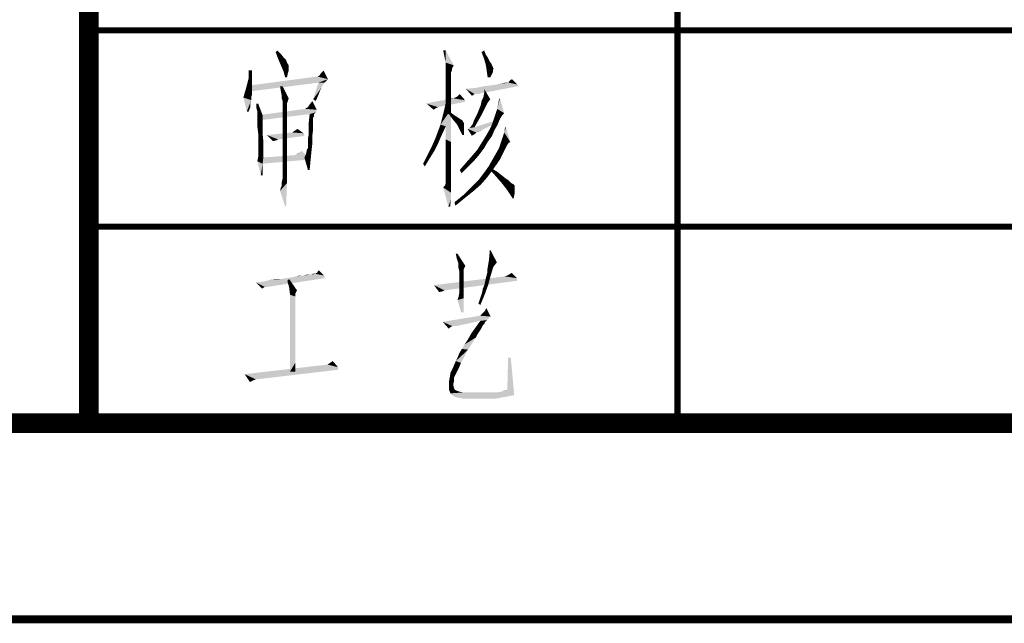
# Model space of a CAD drawing. Header units: millimetres. Extents: x 0 to 420, y 0 to 297.
# Tile 10 of 27: x 233 to 258, y 0 to 15. Entities that reach past the tile are written whole.
import ezdxf

# ---------------------------------------------------------------- set-up
doc = ezdxf.new("R2010")
doc.units = ezdxf.units.MM
doc.header["$LTSCALE"] = 23.1
doc.layers.get('0').update_dxf_attribs({"linetype": 'CONTINUOUS'})
doc.layers.add('GMA1347总成-02_DXF_FORMAT', color=7, linetype='CONTINUOUS')

# ---------------------------------------------------------------- blocks, each defined once
blk = doc.blocks.new('*T16')
at = {"color": 1, "linetype": 'Continuous'}
for p, q in [((0, 0), (60, 0)), ((0, 0), (0, -20)), ((15, 0), (15, -20)), ((30, 0), (30, -20)), ((45, 0), (45, -20)), ((60, 0), (60, -20)), ((0, -5), (60, -5)), ((0, -10), (60, -10)), ((0, -15), (60, -15)), ((0, -20), (60, -20))]:
    blk.add_line(p, q, dxfattribs=at)

msp = doc.modelspace()

# ---------------------------------------------------------------- linework, layer by layer
at = {"color": 1, "linetype": 'Continuous'}
for points in [[(239.762, 14.444), (239.806, 14.489), (239.895, 14.4)], [(239.895, 14.4), (239.828, 14.267), (239.762, 14.444)], [(239.895, 14.4), (239.962, 14.311), (239.828, 14.267)], [(239.828, 14.267), (239.962, 14.311), (240.028, 14.244)], [(244.095, 14.489), (244.051, 14.378), (244.028, 14.489)], [(244.073, 14.267), (244.051, 14.378), (244.095, 14.489)], [(244.095, 14.178), (244.073, 14.267), (244.095, 14.489)], [(244.095, 14.178), (244.095, 14.489), (244.295, 14.111)], [(245.006, 14.444), (245.073, 14.489), (245.117, 14.378)], [(245.117, 14.378), (245.073, 14.267), (245.006, 14.444)], [(245.117, 14.378), (245.162, 14.311), (245.073, 14.267)], [(245.073, 14.267), (245.162, 14.311), (245.206, 14.222)], [(240.028, 14.244), (239.895, 14.111), (239.828, 14.267)], [(240.028, 14.244), (240.051, 14.178), (239.895, 14.111)], [(239.895, 14.111), (240.051, 14.178), (240.095, 14.111)], [(240.095, 14.111), (239.962, 13.956), (239.895, 14.111)], [(240.095, 14.111), (240.095, 14.067), (239.962, 13.956)], [(240.095, 14.067), (240.095, 14.044), (239.962, 13.956)], [(240.095, 14.044), (240.095, 13.978), (239.962, 13.956)], [(244.295, 14.111), (244.095, 14.111), (244.095, 14.178)], [(244.295, 14.111), (244.095, 14.044), (244.095, 14.111)], [(244.095, 14.044), (244.295, 14.111), (244.251, 14.022)], [(244.251, 14.022), (244.095, 13.956), (244.095, 14.044)], [(245.206, 14.222), (245.117, 14.111), (245.073, 14.267)], [(245.206, 14.222), (245.251, 14.156), (245.117, 14.111)], [(245.117, 14.111), (245.251, 14.156), (245.273, 14.111)], [(245.273, 14.111), (245.139, 13.956), (245.117, 14.111)], [(245.273, 14.111), (245.295, 14.067), (245.139, 13.956)], [(245.295, 14.067), (245.295, 14.044), (245.139, 13.956)], [(245.295, 14.044), (245.317, 14.022), (245.139, 13.956)], [(239.162, 13.978), (239.162, 13.844), (239.073, 13.778)], [(239.162, 13.978), (239.073, 13.778), (239.073, 13.978)], [(239.073, 13.778), (239.162, 13.844), (239.162, 13.733)], [(240.828, 13.822), (241.095, 13.756), (239.139, 13.6)], [(240.828, 13.822), (239.139, 13.6), (240.806, 13.822)], [(239.962, 13.956), (240.095, 13.978), (240.073, 13.911)], [(240.073, 13.911), (240.006, 13.8), (239.962, 13.956)], [(240.006, 13.8), (240.073, 13.911), (240.051, 13.8)], [(241.095, 13.756), (240.828, 13.822), (240.873, 13.844)], [(240.873, 13.844), (240.917, 13.911), (240.984, 13.978)], [(240.873, 13.844), (240.984, 13.978), (241.095, 13.756)], [(244.251, 14.022), (244.251, 13.978), (244.095, 13.956)], [(244.095, 13.956), (244.251, 13.978), (244.228, 13.933)], [(244.228, 13.933), (244.095, 13.822), (244.095, 13.956)], [(244.228, 13.933), (244.228, 13.867), (244.095, 13.822)], [(244.095, 13.822), (244.228, 13.867), (244.228, 13.756)], [(244.228, 13.756), (244.095, 13.644), (244.095, 13.822)], [(245.317, 14.022), (245.295, 14), (245.139, 13.956)], [(245.139, 13.956), (245.295, 14), (245.295, 13.933)], [(245.295, 13.933), (245.162, 13.8), (245.139, 13.956)], [(245.295, 13.933), (245.273, 13.889), (245.162, 13.8)], [(245.162, 13.8), (245.273, 13.889), (245.228, 13.8)], [(239.162, 13.556), (238.984, 13.444), (239.028, 13.6)], [(239.162, 13.556), (239.162, 13.467), (238.984, 13.444)], [(239.162, 13.733), (239.028, 13.6), (239.073, 13.778)], [(239.162, 13.733), (239.162, 13.644), (239.028, 13.6)], [(239.028, 13.6), (239.162, 13.644), (239.162, 13.556)], [(239.139, 13.6), (240.851, 13.667), (239.095, 13.444)], [(241.095, 13.756), (240.851, 13.667), (239.139, 13.6)], [(239.939, 13.578), (239.895, 13.444), (239.873, 13.578)], [(239.917, 13.333), (239.895, 13.444), (239.939, 13.578)], [(239.917, 13.267), (239.917, 13.333), (239.939, 13.578)], [(239.917, 13.267), (239.939, 13.578), (240.095, 13.267)], [(241.006, 13.667), (240.962, 13.6), (240.717, 13.244)], [(241.006, 13.667), (240.717, 13.244), (240.851, 13.667)], [(240.962, 13.6), (240.939, 13.556), (240.717, 13.244)], [(240.939, 13.556), (240.895, 13.467), (240.717, 13.244)], [(240.851, 13.667), (241.095, 13.756), (241.006, 13.667)], [(244.095, 13.644), (244.228, 13.756), (244.228, 13.578)], [(244.228, 13.578), (244.095, 13.444), (244.095, 13.644)], [(244.095, 13.444), (244.228, 13.578), (244.228, 13.378)], [(244.606, 13.511), (244.851, 13.533), (245.939, 13.578)], [(244.828, 13.378), (244.606, 13.511), (245.939, 13.578)], [(244.828, 13.378), (245.939, 13.578), (244.895, 13.378)], [(245.939, 13.578), (244.851, 13.533), (245.073, 13.578)], [(245.073, 13.578), (245.251, 13.6), (245.917, 13.622)], [(245.073, 13.578), (245.917, 13.622), (245.939, 13.578)], [(245.917, 13.622), (245.251, 13.6), (245.406, 13.622)], [(245.406, 13.622), (245.517, 13.644), (245.695, 13.667)], [(245.917, 13.622), (245.406, 13.622), (245.695, 13.667)], [(245.673, 13.667), (245.695, 13.667), (245.517, 13.644)], [(245.673, 13.667), (245.517, 13.644), (245.606, 13.667)], [(245.695, 13.689), (245.717, 13.711), (245.784, 13.756)], [(245.695, 13.667), (245.695, 13.689), (245.784, 13.756)], [(245.695, 13.667), (245.784, 13.756), (245.917, 13.622)], [(245.717, 13.711), (245.739, 13.733), (245.784, 13.756)], [(239.162, 13.4), (238.939, 13.289), (238.984, 13.444)], [(239.162, 13.4), (239.162, 13.356), (238.939, 13.289)], [(239.162, 13.356), (239.139, 13.311), (238.939, 13.289)], [(238.939, 13.289), (239.139, 13.311), (239.139, 13.222)], [(238.984, 13.444), (239.162, 13.467), (239.162, 13.4)], [(240.895, 13.467), (240.851, 13.356), (240.717, 13.244)], [(240.717, 13.244), (240.851, 13.356), (240.784, 13.2)], [(244.228, 13.378), (244.095, 13.2), (244.095, 13.444)], [(244.095, 13.2), (244.228, 13.378), (244.228, 13.133)], [(244.295, 13.267), (244.339, 13.289), (244.384, 13.311)], [(244.584, 13.222), (244.295, 13.267), (244.384, 13.311)], [(244.384, 13.311), (244.451, 13.378), (244.584, 13.222)], [(244.828, 13.378), (244.762, 13.333), (244.606, 13.511)], [(245.228, 13.244), (245.051, 13.289), (245.073, 13.4)], [(245.073, 13.4), (245.073, 13.511), (245.228, 13.244)], [(239.139, 13.222), (239.028, 12.933), (238.939, 13.289)], [(239.139, 13.222), (239.117, 13.133), (239.028, 12.933)], [(239.117, 13.133), (239.117, 13.044), (239.028, 12.933)], [(239.028, 12.933), (239.117, 13.044), (239.073, 12.933)], [(239.317, 13.133), (239.273, 13.022), (239.273, 13.133)], [(239.295, 12.933), (239.273, 13.022), (239.317, 13.133)], [(239.295, 12.867), (239.295, 12.933), (239.317, 13.133)], [(239.295, 12.867), (239.317, 13.133), (239.428, 12.844)], [(240.095, 13.267), (239.939, 13.2), (239.917, 13.267)], [(239.939, 13.2), (240.095, 13.267), (240.073, 13.2)], [(240.073, 13.2), (239.939, 13.178), (239.939, 13.2)], [(239.939, 13.178), (240.073, 13.2), (240.051, 13.133)], [(240.051, 13.133), (239.939, 13.111), (239.939, 13.178)], [(239.939, 13.111), (240.051, 13.133), (240.051, 13.067)], [(240.051, 13.067), (239.939, 13.022), (239.939, 13.111)], [(240.051, 13.067), (240.051, 13.044), (239.939, 13.022)], [(239.939, 13.022), (240.051, 13.044), (240.051, 13.022)], [(240.517, 13), (240.539, 13.022), (240.584, 13.044)], [(240.806, 12.978), (240.517, 13), (240.584, 13.044)], [(240.584, 13.044), (240.628, 13.111), (240.695, 13.2)], [(240.584, 13.044), (240.695, 13.2), (240.806, 12.978)], [(244.584, 13.178), (243.606, 13.133), (243.784, 13.178)], [(243.606, 13.133), (244.584, 13.178), (243.895, 13.044)], [(243.606, 13.133), (243.895, 13.044), (243.851, 13.022)], [(243.851, 13.022), (243.784, 12.978), (243.606, 13.133)], [(243.784, 13.178), (243.917, 13.2), (244.584, 13.222)], [(243.784, 13.178), (244.584, 13.222), (244.584, 13.178)], [(244.584, 13.222), (243.917, 13.2), (244.051, 13.222)], [(244.051, 13.222), (244.139, 13.244), (244.295, 13.267)], [(244.584, 13.222), (244.051, 13.222), (244.295, 13.267)], [(244.051, 12.956), (244.095, 13.156), (244.162, 12.889)], [(244.228, 13.133), (244.095, 12.889), (244.095, 13.2)], [(244.095, 12.889), (244.228, 13.133), (244.228, 12.844)], [(244.295, 13.267), (244.139, 13.244), (244.228, 13.267)], [(244.339, 13.289), (244.295, 13.267), (244.317, 13.289)], [(245.095, 13.022), (244.895, 12.867), (244.984, 13.089)], [(245.162, 13.156), (244.984, 13.089), (245.006, 13.2)], [(244.984, 13.089), (245.162, 13.156), (245.095, 13.022)], [(245.228, 13.244), (245.006, 13.2), (245.051, 13.289)], [(245.006, 13.2), (245.228, 13.244), (245.162, 13.156)], [(245.406, 13), (245.451, 13.244), (245.473, 13.267)], [(245.406, 13), (245.473, 13.267), (245.584, 12.889)], [(239.428, 12.844), (239.295, 12.822), (239.295, 12.867)], [(239.295, 12.778), (239.295, 12.822), (239.428, 12.844)], [(239.295, 12.689), (239.295, 12.778), (239.428, 12.844)], [(239.295, 12.689), (239.428, 12.844), (239.428, 12.6)], [(240.806, 12.978), (239.362, 12.844), (240.517, 13)], [(240.806, 12.978), (240.784, 12.911), (239.362, 12.844)], [(240.784, 12.911), (240.628, 12.867), (239.362, 12.844)], [(239.362, 12.844), (240.628, 12.867), (239.362, 12.711)], [(240.051, 13.022), (240.051, 13), (239.939, 12.889)], [(240.051, 13.022), (239.939, 12.889), (239.939, 13.022)], [(240.051, 13), (240.051, 12.956), (239.939, 12.889)], [(239.939, 12.889), (240.051, 12.956), (240.051, 12.889)], [(240.051, 12.889), (240.051, 12.822), (239.939, 12.733)], [(240.051, 12.889), (239.939, 12.733), (239.939, 12.889)], [(239.939, 12.733), (240.051, 12.822), (240.051, 12.733)], [(240.739, 12.867), (240.739, 12.822), (240.606, 12.667)], [(240.739, 12.867), (240.606, 12.667), (240.628, 12.867)], [(240.739, 12.822), (240.717, 12.778), (240.606, 12.667)], [(240.628, 12.867), (240.784, 12.911), (240.739, 12.867)], [(243.962, 12.6), (244.006, 12.778), (244.162, 12.889)], [(243.962, 12.6), (244.162, 12.889), (244.095, 12.556)], [(244.162, 12.889), (244.006, 12.778), (244.051, 12.956)], [(244.228, 12.844), (244.095, 12.556), (244.095, 12.889)], [(244.095, 12.556), (244.228, 12.844), (244.228, 12.489)], [(244.162, 12.889), (244.184, 12.933), (244.273, 12.867)], [(244.273, 12.867), (244.273, 12.733), (244.162, 12.889)], [(244.273, 12.867), (244.339, 12.822), (244.273, 12.733)], [(244.339, 12.822), (244.406, 12.778), (244.273, 12.733)], [(245.006, 12.844), (244.806, 12.689), (244.895, 12.867)], [(244.806, 12.689), (245.006, 12.844), (244.917, 12.689)], [(245.095, 13.022), (245.051, 12.933), (244.895, 12.867)], [(244.895, 12.867), (245.051, 12.933), (245.006, 12.844)], [(245.584, 12.889), (245.317, 12.733), (245.406, 13)], [(245.584, 12.889), (245.539, 12.844), (245.317, 12.733)], [(245.539, 12.844), (245.495, 12.778), (245.317, 12.733)], [(239.428, 12.6), (239.295, 12.556), (239.295, 12.689)], [(239.317, 12.378), (239.295, 12.556), (239.428, 12.6)], [(239.317, 12.378), (239.428, 12.6), (239.428, 12.378)], [(240.051, 12.733), (240.051, 12.644), (239.939, 12.556)], [(240.051, 12.733), (239.939, 12.556), (239.939, 12.733)], [(239.939, 12.556), (240.051, 12.644), (240.051, 12.533)], [(240.051, 12.533), (239.939, 12.356), (239.939, 12.556)], [(240.717, 12.778), (240.717, 12.733), (240.606, 12.667)], [(240.606, 12.667), (240.717, 12.733), (240.717, 12.644)], [(240.717, 12.644), (240.606, 12.511), (240.606, 12.667)], [(240.606, 12.511), (240.717, 12.644), (240.717, 12.489)], [(244.095, 12.556), (243.895, 12.422), (243.962, 12.6)], [(243.895, 12.422), (244.095, 12.556), (243.962, 12.267)], [(244.228, 12.489), (244.095, 12.222), (244.095, 12.556)], [(244.273, 12.733), (244.406, 12.778), (244.473, 12.733)], [(244.473, 12.733), (244.384, 12.6), (244.273, 12.733)], [(244.473, 12.733), (244.517, 12.711), (244.384, 12.6)], [(244.517, 12.711), (244.539, 12.667), (244.384, 12.6)], [(244.539, 12.667), (244.562, 12.644), (244.384, 12.6)], [(244.384, 12.6), (244.562, 12.644), (244.562, 12.6)], [(244.562, 12.6), (244.451, 12.467), (244.384, 12.6)], [(244.562, 12.6), (244.562, 12.533), (244.451, 12.467)], [(244.828, 12.533), (244.695, 12.511), (244.739, 12.556)], [(244.695, 12.511), (244.828, 12.533), (245.206, 12.556)], [(244.695, 12.511), (245.206, 12.556), (245.117, 12.511)], [(244.739, 12.556), (244.784, 12.622), (244.917, 12.689)], [(244.739, 12.556), (244.917, 12.689), (244.828, 12.533)], [(244.917, 12.689), (244.784, 12.622), (244.806, 12.689)], [(245.317, 12.578), (244.828, 12.533), (245.384, 12.711)], [(245.317, 12.578), (245.206, 12.556), (244.828, 12.533)], [(245.406, 12.578), (245.206, 12.467), (245.273, 12.6)], [(245.206, 12.467), (245.406, 12.578), (245.339, 12.467)], [(245.451, 12.689), (245.273, 12.6), (245.317, 12.733)], [(245.273, 12.6), (245.451, 12.689), (245.406, 12.578)], [(245.317, 12.733), (245.495, 12.778), (245.451, 12.689)], [(239.428, 12.378), (239.317, 12.178), (239.317, 12.378)], [(239.317, 12.178), (239.428, 12.378), (239.451, 12.156)], [(240.473, 12.378), (239.539, 12.333), (240.184, 12.4)], [(239.539, 12.333), (240.473, 12.378), (240.495, 12.311)], [(239.539, 12.333), (240.495, 12.311), (239.828, 12.222)], [(239.828, 12.222), (239.695, 12.178), (239.539, 12.333)], [(240.051, 12.533), (240.051, 12.4), (239.939, 12.356)], [(239.939, 12.356), (240.051, 12.4), (240.051, 12.244)], [(240.051, 12.244), (239.939, 12.111), (239.939, 12.356)], [(240.473, 12.378), (240.184, 12.4), (240.251, 12.444)], [(240.251, 12.444), (240.317, 12.489), (240.473, 12.378)], [(240.695, 12.311), (240.584, 12.244), (240.606, 12.356)], [(240.584, 12.133), (240.584, 12.244), (240.695, 12.311)], [(240.584, 12.133), (240.695, 12.311), (240.695, 12.111)], [(240.717, 12.489), (240.606, 12.356), (240.606, 12.511)], [(240.606, 12.356), (240.717, 12.489), (240.695, 12.311)], [(243.962, 12.267), (243.828, 12.244), (243.895, 12.422)], [(244.095, 12.222), (244.228, 12.489), (244.228, 12.156)], [(244.451, 12.467), (244.562, 12.533), (244.562, 12.444)], [(244.562, 12.444), (244.517, 12.333), (244.451, 12.467)], [(244.517, 12.333), (244.562, 12.444), (244.562, 12.333)], [(245.117, 12.511), (244.651, 12.489), (244.695, 12.511)], [(244.651, 12.489), (245.117, 12.511), (245.028, 12.467)], [(244.651, 12.489), (245.028, 12.467), (244.873, 12.4)], [(244.651, 12.489), (244.873, 12.4), (244.784, 12.333)], [(244.784, 12.333), (244.762, 12.311), (244.651, 12.489)], [(244.873, 12.4), (244.828, 12.356), (244.784, 12.333)], [(245.028, 12.467), (244.939, 12.422), (244.873, 12.4)], [(245.273, 12.311), (245.162, 12.156), (245.006, 12.133)], [(245.273, 12.311), (245.006, 12.133), (245.117, 12.311)], [(245.339, 12.467), (245.117, 12.311), (245.206, 12.467)], [(245.117, 12.311), (245.339, 12.467), (245.273, 12.311)], [(245.739, 12.156), (245.539, 12.267), (245.584, 12.4)], [(245.628, 12.533), (245.584, 12.4), (245.606, 12.533)], [(245.584, 12.4), (245.628, 12.533), (245.739, 12.156)], [(239.451, 12.156), (239.317, 12.044), (239.317, 12.178)], [(239.317, 12.044), (239.451, 12.156), (239.451, 11.956)], [(239.451, 11.956), (239.317, 11.933), (239.317, 12.044)], [(239.828, 12.222), (239.784, 12.2), (239.695, 12.178)], [(239.939, 12.111), (240.051, 12.244), (240.051, 12.089)], [(240.051, 12.089), (239.939, 11.867), (239.939, 12.111)], [(240.051, 12.089), (240.051, 11.933), (239.939, 11.867)], [(240.695, 12.111), (240.584, 12.067), (240.584, 12.133)], [(240.584, 12), (240.584, 12.067), (240.695, 12.111)], [(240.584, 12), (240.695, 12.111), (240.673, 11.911)], [(243.806, 11.933), (243.628, 11.822), (243.739, 12.044)], [(243.895, 12.111), (243.739, 12.044), (243.828, 12.244)], [(243.739, 12.044), (243.895, 12.111), (243.806, 11.933)], [(243.828, 12.244), (243.962, 12.267), (243.895, 12.111)], [(244.228, 12.156), (244.095, 11.933), (244.095, 12.222)], [(244.095, 11.933), (244.228, 12.156), (244.228, 11.844)], [(245.073, 12), (244.895, 11.956), (245.006, 12.133)], [(245.006, 12.133), (245.162, 12.156), (245.073, 12)], [(245.695, 12.133), (245.651, 12.067), (245.451, 12)], [(245.695, 12.133), (245.451, 12), (245.495, 12.133)], [(245.451, 12), (245.651, 12.067), (245.606, 11.978)], [(245.739, 12.156), (245.495, 12.133), (245.539, 12.267)], [(245.495, 12.133), (245.739, 12.156), (245.695, 12.133)], [(239.317, 11.889), (239.317, 11.933), (239.451, 11.956)], [(239.317, 11.778), (239.317, 11.889), (239.451, 11.956)], [(239.317, 11.778), (239.451, 11.956), (239.451, 11.778)], [(240.628, 11.711), (239.384, 11.756), (240.251, 11.822)], [(239.939, 11.867), (240.051, 11.933), (240.051, 11.733)], [(240.051, 11.733), (239.939, 11.667), (239.939, 11.867)], [(240.628, 11.711), (240.251, 11.822), (240.295, 11.844)], [(240.295, 11.844), (240.362, 11.889), (240.428, 11.933)], [(240.295, 11.844), (240.428, 11.933), (240.628, 11.711)], [(240.295, 11.844), (240.317, 11.867), (240.362, 11.889)], [(240.495, 11.756), (240.539, 11.867), (240.673, 11.911)], [(240.495, 11.756), (240.673, 11.911), (240.651, 11.689)], [(240.673, 11.911), (240.539, 11.867), (240.562, 11.978)], [(240.673, 11.911), (240.562, 11.978), (240.584, 12)], [(243.695, 11.756), (243.517, 11.6), (243.628, 11.822)], [(243.628, 11.822), (243.806, 11.933), (243.695, 11.756)], [(244.228, 11.844), (244.095, 11.689), (244.095, 11.933)], [(244.095, 11.689), (244.228, 11.844), (244.228, 11.556)], [(244.806, 11.667), (244.606, 11.622), (244.762, 11.8)], [(244.939, 11.822), (244.762, 11.8), (244.895, 11.956)], [(244.762, 11.8), (244.939, 11.822), (244.806, 11.667)], [(244.895, 11.956), (245.073, 12), (244.939, 11.822)], [(245.539, 11.844), (245.473, 11.711), (245.273, 11.689)], [(245.539, 11.844), (245.273, 11.689), (245.362, 11.844)], [(245.606, 11.978), (245.362, 11.844), (245.451, 12)], [(245.362, 11.844), (245.606, 11.978), (245.539, 11.844)], [(239.451, 11.778), (239.295, 11.667), (239.317, 11.778)], [(239.295, 11.667), (239.451, 11.778), (239.428, 11.6)], [(239.428, 11.6), (239.384, 11.311), (239.295, 11.667)], [(240.628, 11.711), (239.384, 11.6), (239.384, 11.756)], [(239.428, 11.6), (239.428, 11.444), (239.384, 11.311)], [(239.939, 11.667), (240.051, 11.733), (240.051, 11.533)], [(240.051, 11.533), (239.939, 11.489), (239.939, 11.667)], [(240.651, 11.689), (240.584, 11.444), (240.495, 11.756)], [(240.584, 11.444), (240.651, 11.689), (240.628, 11.444)], [(243.517, 11.6), (243.695, 11.756), (243.562, 11.533)], [(244.228, 11.556), (244.095, 11.489), (244.095, 11.689)], [(244.095, 11.333), (244.095, 11.489), (244.228, 11.556)], [(244.095, 11.333), (244.228, 11.556), (244.228, 11.289)], [(244.651, 11.511), (244.451, 11.444), (244.606, 11.622)], [(244.606, 11.622), (244.806, 11.667), (244.651, 11.511)], [(245.384, 11.578), (245.184, 11.533), (245.273, 11.689)], [(245.184, 11.533), (245.384, 11.578), (245.273, 11.422)], [(245.273, 11.689), (245.473, 11.711), (245.384, 11.578)], [(239.384, 11.311), (239.428, 11.444), (239.428, 11.311)], [(239.917, 11.133), (239.939, 11.222), (240.051, 11.333)], [(239.917, 11.133), (240.051, 11.333), (240.051, 11.111)], [(239.939, 11.333), (239.939, 11.489), (240.051, 11.533)], [(239.939, 11.333), (240.051, 11.533), (240.051, 11.333)], [(240.051, 11.333), (239.939, 11.222), (239.939, 11.333)], [(244.073, 11.044), (244.095, 11.111), (244.228, 11.289)], [(244.073, 11.044), (244.228, 11.289), (244.228, 11.044)], [(244.228, 11.289), (244.095, 11.222), (244.095, 11.333)], [(244.095, 11.133), (244.095, 11.222), (244.228, 11.289)], [(244.095, 11.111), (244.095, 11.133), (244.228, 11.289)], [(244.451, 11.444), (244.651, 11.511), (244.495, 11.356)], [(245.139, 11.244), (244.939, 11.2), (245.073, 11.378)], [(245.273, 11.422), (245.073, 11.378), (245.184, 11.533)], [(245.073, 11.378), (245.273, 11.422), (245.139, 11.244)], [(245.228, 11.444), (245.251, 11.489), (245.406, 11.4)], [(245.406, 11.4), (245.384, 11.267), (245.228, 11.444)], [(245.406, 11.4), (245.517, 11.311), (245.384, 11.267)], [(245.384, 11.267), (245.517, 11.311), (245.628, 11.222)], [(239.873, 10.911), (239.895, 11), (240.051, 11.111)], [(240.006, 10.511), (239.873, 10.911), (240.051, 11.111)], [(239.895, 11), (239.917, 11.044), (240.051, 11.111)], [(240.051, 11.111), (239.917, 11.067), (239.917, 11.133)], [(239.917, 11.044), (239.917, 11.067), (240.051, 11.111)], [(240.006, 10.511), (240.051, 11.111), (240.028, 10.511)], [(244.228, 11.044), (244.028, 11), (244.073, 11.044)], [(244.028, 11), (244.228, 11.044), (244.228, 10.867)], [(244.984, 11.067), (244.762, 11.022), (244.939, 11.2)], [(244.762, 11.022), (244.984, 11.067), (244.806, 10.911)], [(244.939, 11.2), (245.139, 11.244), (244.984, 11.067)], [(245.628, 11.222), (245.539, 11.089), (245.384, 11.267)], [(245.628, 11.222), (245.695, 11.178), (245.539, 11.089)], [(245.695, 11.178), (245.762, 11.111), (245.539, 11.089)], [(245.539, 11.089), (245.762, 11.111), (245.806, 11.089)], [(245.806, 11.089), (245.673, 10.911), (245.539, 11.089)], [(245.806, 11.089), (245.851, 11.044), (245.673, 10.911)], [(245.851, 11.044), (245.851, 11), (245.673, 10.911)], [(244.228, 10.867), (244.162, 10.511), (244.028, 11)], [(244.228, 10.867), (244.228, 10.689), (244.162, 10.511)], [(244.584, 10.733), (244.317, 10.622), (244.562, 10.822)], [(244.806, 10.911), (244.562, 10.822), (244.762, 11.022)], [(244.562, 10.822), (244.806, 10.911), (244.584, 10.733)], [(245.851, 11), (245.851, 10.956), (245.673, 10.911)], [(245.673, 10.911), (245.851, 10.956), (245.851, 10.867)], [(245.851, 10.867), (245.806, 10.711), (245.673, 10.911)], [(245.851, 10.867), (245.828, 10.733), (245.806, 10.711)], [(244.162, 10.511), (244.228, 10.689), (244.206, 10.511)], [(244.317, 10.622), (244.584, 10.733), (244.339, 10.533)], [(244.395, 9.311), (244.373, 9.2), (244.35, 9.311)], [(244.395, 9.133), (244.373, 9.2), (244.395, 9.311)], [(244.417, 9.067), (244.395, 9.133), (244.395, 9.311)], [(244.417, 9.067), (244.395, 9.311), (244.595, 9)], [(245.239, 9.4), (245.195, 9.156), (245.217, 9.4)], [(245.195, 9.156), (245.239, 9.4), (245.395, 9.089)], [(244.595, 9), (244.417, 9.022), (244.417, 9.067)], [(245.395, 9.089), (245.15, 8.889), (245.195, 9.156)], [(245.395, 9.089), (245.306, 8.978), (245.15, 8.889)], [(240.617, 8.778), (240.661, 8.778), (240.461, 8.756)], [(240.617, 8.778), (240.461, 8.756), (240.55, 8.778)], [(240.995, 8.756), (240.461, 8.756), (240.661, 8.778)], [(240.75, 8.8), (240.773, 8.8), (240.661, 8.778)], [(240.75, 8.8), (240.661, 8.778), (240.706, 8.8)], [(240.995, 8.756), (240.661, 8.778), (240.773, 8.8)], [(240.817, 8.822), (240.773, 8.8), (240.795, 8.822)], [(240.995, 8.756), (240.773, 8.8), (240.817, 8.822)], [(240.817, 8.822), (240.839, 8.867), (240.861, 8.889)], [(240.817, 8.822), (240.861, 8.889), (240.995, 8.756)], [(244.595, 9), (244.417, 8.956), (244.417, 9.022)], [(244.417, 8.956), (244.595, 9), (244.55, 8.911)], [(244.55, 8.911), (244.439, 8.867), (244.417, 8.956)], [(244.439, 8.867), (244.55, 8.911), (244.55, 8.844)], [(244.55, 8.844), (244.439, 8.756), (244.439, 8.867)], [(244.55, 8.844), (244.55, 8.778), (244.439, 8.756)], [(244.439, 8.756), (244.55, 8.778), (244.55, 8.711)], [(245.239, 8.756), (245.128, 8.733), (245.15, 8.822)], [(245.15, 8.822), (245.15, 8.889), (245.306, 8.978)], [(245.15, 8.822), (245.306, 8.978), (245.239, 8.756)], [(245.661, 8.756), (245.773, 8.822), (245.906, 8.689)], [(239.261, 8.578), (239.439, 8.6), (241.017, 8.689)], [(239.484, 8.467), (239.261, 8.578), (241.017, 8.689)], [(239.484, 8.467), (239.417, 8.422), (239.261, 8.578)], [(239.439, 8.6), (239.617, 8.644), (241.017, 8.689)], [(239.484, 8.467), (241.017, 8.689), (239.55, 8.467)], [(239.617, 8.644), (239.906, 8.667), (241.017, 8.689)], [(239.906, 8.667), (239.617, 8.644), (239.773, 8.667)], [(241.017, 8.689), (239.906, 8.667), (240.039, 8.689)], [(240.039, 8.689), (240.173, 8.711), (240.995, 8.756)], [(240.039, 8.689), (240.995, 8.756), (241.017, 8.689)], [(240.106, 8.444), (240.061, 8.622), (240.106, 8.667)], [(240.106, 8.444), (240.106, 8.667), (240.306, 8.378)], [(240.173, 8.711), (240.284, 8.733), (240.995, 8.756)], [(240.461, 8.756), (240.995, 8.756), (240.284, 8.733)], [(240.461, 8.756), (240.284, 8.733), (240.373, 8.756)], [(245.906, 8.689), (243.795, 8.511), (245.595, 8.733)], [(245.906, 8.689), (245.906, 8.622), (243.795, 8.511)], [(243.795, 8.511), (245.906, 8.622), (244.061, 8.378)], [(244.55, 8.711), (244.439, 8.6), (244.439, 8.756)], [(244.439, 8.6), (244.55, 8.711), (244.55, 8.6)], [(244.55, 8.6), (244.55, 8.467), (244.439, 8.444)], [(244.55, 8.6), (244.439, 8.444), (244.439, 8.6)], [(245.173, 8.511), (245.039, 8.422), (245.084, 8.533)], [(245.084, 8.533), (245.106, 8.644), (245.239, 8.756)], [(245.084, 8.533), (245.239, 8.756), (245.173, 8.511)], [(245.106, 8.644), (245.128, 8.733), (245.239, 8.756)], [(245.906, 8.689), (245.595, 8.733), (245.661, 8.756)], [(240.306, 8.378), (240.128, 8.267), (240.106, 8.444)], [(240.306, 8.378), (240.261, 8.289), (240.128, 8.267)], [(240.128, 8.267), (240.261, 8.289), (240.261, 8.222)], [(244.061, 8.378), (243.928, 8.333), (243.795, 8.511)], [(244.061, 8.378), (244.017, 8.356), (243.928, 8.333)], [(244.417, 8.2), (244.439, 8.311), (244.55, 8.467)], [(244.417, 8.2), (244.55, 8.467), (244.55, 8.178)], [(244.439, 8.311), (244.439, 8.444), (244.55, 8.467)], [(245.084, 8.267), (244.973, 8.178), (245.017, 8.311)], [(245.017, 8.311), (245.039, 8.422), (245.173, 8.511)], [(245.017, 8.311), (245.173, 8.511), (245.084, 8.267)], [(240.261, 8.222), (240.128, 6.311), (240.128, 8.267)], [(240.261, 8.222), (240.261, 8.178), (240.128, 6.311)], [(240.261, 8.178), (240.261, 8.133), (240.128, 6.311)], [(240.261, 8.133), (240.261, 8.089), (240.128, 6.311)], [(240.261, 8.089), (240.261, 8.022), (240.128, 6.311)], [(244.55, 8.178), (244.395, 8.133), (244.417, 8.2)], [(244.484, 7.822), (244.395, 8.133), (244.55, 8.178)], [(244.484, 7.822), (244.55, 8.178), (244.55, 7.822)], [(244.928, 8.044), (244.973, 8.178), (245.084, 8.267)], [(244.928, 8.044), (245.084, 8.267), (244.973, 8)], [(240.261, 8.022), (240.261, 7.933), (240.128, 6.311)], [(240.261, 7.933), (240.261, 7.844), (240.128, 6.311)], [(240.261, 7.844), (240.261, 7.733), (240.128, 6.311)], [(245.239, 7.711), (244.995, 7.756), (245.039, 7.8)], [(245.239, 7.711), (245.039, 7.8), (245.084, 7.844)], [(245.084, 7.844), (245.128, 7.933), (245.239, 7.711)], [(240.261, 7.733), (240.261, 7.6), (240.128, 6.311)], [(240.261, 7.6), (240.261, 7.467), (240.128, 6.311)], [(245.239, 7.711), (244.017, 7.578), (244.973, 7.733)], [(245.239, 7.711), (245.195, 7.667), (244.017, 7.578)], [(245.195, 7.667), (245.15, 7.622), (244.017, 7.578)], [(245.15, 7.622), (244.973, 7.6), (244.017, 7.578)], [(244.261, 7.467), (244.017, 7.578), (244.973, 7.6)], [(244.017, 7.578), (244.261, 7.467), (244.217, 7.444)], [(244.217, 7.444), (244.173, 7.4), (244.017, 7.578)], [(244.306, 7.467), (244.261, 7.467), (244.973, 7.6)], [(244.306, 7.467), (244.973, 7.6), (244.35, 7.467)], [(245.106, 7.578), (244.861, 7.444), (244.973, 7.6)], [(245.106, 7.578), (245.084, 7.556), (244.861, 7.444)], [(245.084, 7.556), (245.084, 7.533), (244.861, 7.444)], [(245.084, 7.533), (245.061, 7.511), (244.861, 7.444)], [(245.239, 7.711), (244.973, 7.733), (244.995, 7.756)], [(244.973, 7.6), (245.15, 7.622), (245.106, 7.578)], [(240.261, 7.467), (240.261, 7.311), (240.128, 6.311)], [(240.261, 7.311), (240.261, 7.133), (240.128, 6.311)], [(244.906, 7.267), (244.661, 7.133), (244.75, 7.289)], [(245.017, 7.444), (244.995, 7.4), (244.75, 7.289)], [(245.017, 7.444), (244.75, 7.289), (244.861, 7.444)], [(244.995, 7.4), (244.95, 7.333), (244.75, 7.289)], [(244.75, 7.289), (244.95, 7.333), (244.906, 7.267)], [(245.061, 7.511), (245.039, 7.489), (244.861, 7.444)], [(244.861, 7.444), (245.039, 7.489), (245.017, 7.444)], [(240.261, 7.133), (240.261, 6.956), (240.128, 6.311)], [(244.506, 6.889), (244.573, 7), (244.861, 7.178)], [(244.506, 6.889), (244.861, 7.178), (244.661, 6.867)], [(244.573, 7), (244.661, 7.133), (244.861, 7.178)], [(244.906, 7.267), (244.861, 7.178), (244.661, 7.133)], [(240.261, 6.956), (240.261, 6.756), (240.128, 6.311)], [(244.35, 6.578), (244.395, 6.667), (244.661, 6.867)], [(244.35, 6.578), (244.661, 6.867), (244.484, 6.533)], [(244.395, 6.667), (244.439, 6.778), (244.661, 6.867)], [(244.661, 6.867), (244.439, 6.778), (244.506, 6.889)], [(240.261, 6.756), (240.261, 6.533), (240.128, 6.311)], [(240.128, 6.311), (240.261, 6.533), (240.261, 6.311)], [(241.35, 6.422), (241.084, 6.489), (241.15, 6.533)], [(241.15, 6.533), (241.217, 6.578), (241.35, 6.422)], [(244.484, 6.533), (244.284, 6.422), (244.35, 6.578)], [(244.284, 6.422), (244.484, 6.533), (244.417, 6.378)], [(245.75, 6.667), (245.661, 5.844), (245.684, 6.667)], [(245.661, 5.844), (245.75, 6.667), (245.839, 5.711)], [(241.35, 6.422), (238.973, 6.244), (241.084, 6.489)], [(241.35, 6.422), (241.35, 6.356), (238.973, 6.244)], [(238.973, 6.244), (241.35, 6.356), (239.261, 6.111)], [(244.35, 6.244), (244.195, 6.156), (244.217, 6.289)], [(244.417, 6.378), (244.217, 6.289), (244.284, 6.422)], [(244.217, 6.289), (244.417, 6.378), (244.35, 6.244)], [(238.973, 6.244), (239.261, 6.111), (239.195, 6.089)], [(239.195, 6.089), (239.106, 6.044), (238.973, 6.244)], [(244.306, 6.156), (244.306, 6.067), (244.173, 6.044)], [(244.306, 6.156), (244.173, 6.044), (244.195, 6.156)], [(244.173, 6.044), (244.306, 6.067), (244.284, 5.978)], [(244.284, 5.978), (244.173, 5.956), (244.173, 6.044)], [(244.195, 6.156), (244.35, 6.244), (244.306, 6.156)], [(244.173, 5.956), (244.284, 5.978), (244.306, 5.889)], [(244.306, 5.889), (244.173, 5.867), (244.173, 5.956)], [(244.173, 5.867), (244.306, 5.889), (244.328, 5.844)], [(244.328, 5.844), (244.195, 5.8), (244.173, 5.867)], [(244.328, 5.844), (244.373, 5.822), (244.195, 5.8)], [(244.195, 5.8), (244.373, 5.822), (244.439, 5.8)], [(244.439, 5.8), (244.217, 5.756), (244.195, 5.8)], [(244.439, 5.8), (244.528, 5.778), (244.217, 5.756)], [(244.528, 5.778), (245.395, 5.778), (244.217, 5.756)], [(244.261, 5.711), (244.217, 5.756), (245.395, 5.778)], [(245.839, 5.711), (244.261, 5.711), (245.395, 5.778)], [(245.839, 5.711), (245.395, 5.778), (245.506, 5.8)], [(245.506, 5.8), (245.573, 5.822), (245.661, 5.844)], [(245.839, 5.711), (245.506, 5.8), (245.661, 5.844)], [(245.661, 5.844), (245.573, 5.822), (245.639, 5.844)], [(245.839, 5.711), (244.328, 5.667), (244.261, 5.711)], [(244.328, 5.667), (245.839, 5.711), (245.617, 5.667)], [(245.617, 5.667), (244.417, 5.644), (244.328, 5.667)], [(244.528, 5.622), (244.417, 5.644), (245.617, 5.667)], [(244.528, 5.622), (245.617, 5.667), (245.373, 5.622)]]:
    msp.add_solid(points, dxfattribs=at)
at = {"layer": 'GMA1347总成-02_DXF_FORMAT', "color": 7, "linetype": 'Continuous', "const_width": 0.5}
for points in [[(235, 4.75), (235, 50.25)], [(24.75, 5), (415.25, 5)]]:
    msp.add_lwpolyline(points, dxfattribs=at)
at = {"layer": 'GMA1347总成-02_DXF_FORMAT', "color": 1, "linetype": 'Continuous'}
for points, const_width in [([(250, 5), (250, 50)], 0.15), ([(235, 15), (295, 15)], 0.15), ([(235, 10), (295, 10)], 0.15), ([(-0.1, 0), (420, 0)], 0.2)]:
    msp.add_lwpolyline(points, dxfattribs=dict(at, const_width=const_width))

# ---------------------------------------------------------------- block references
msp.add_blockref('*T16', (234.925, 25))

doc.saveas('drawing.dxf')
